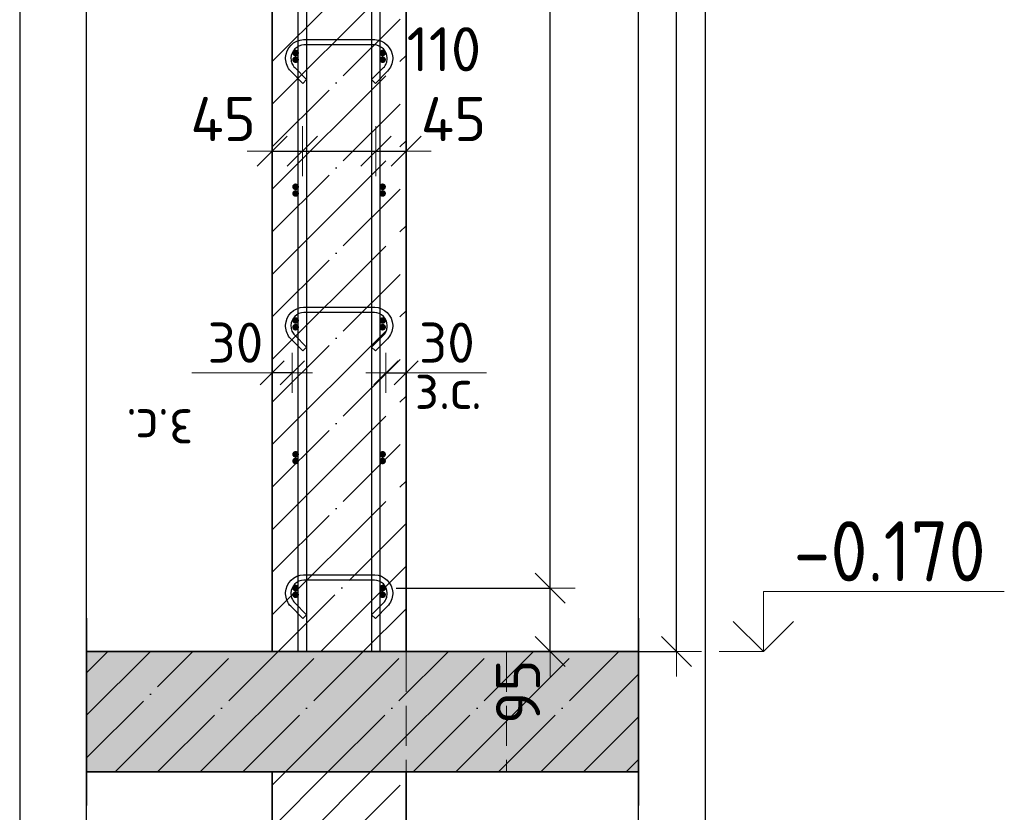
# Model space of a CAD drawing. Header units: millimetres. Extents: x -24871 to 40608, y -2869 to 48080.
# Tile 34 of 119: x -16130 to -14659, y 42869 to 44054. Entities that reach past the tile are written whole.
import ezdxf

# ---------------------------------------------------------------- set-up
doc = ezdxf.new("R2010")
doc.units = ezdxf.units.MM
doc.header["$PDMODE"] = 65
for name, pattern in [('______11', [150, 120, -15, 0, -15]), ('______2', [81, 60, -21]), ('______5', [330, 240, -30, 30, -30])]:
    doc.linetypes.add(name, pattern=pattern)
for name, color, linetype, lineweight in [('Standard', 7, 'Continuous', 25), ('Арм.стержн. Арматура края', 96, 'Continuous', 35), ('Арм.стержн. вертикальными 1', 22, 'Continuous', 35), ('Арм.стержн.горизонт. 1', 180, 'Continuous', 35), ('Высотная отметки_ общее', 7, 'Continuous', 13), ('Размерная линия_ общее', 7, 'Continuous', 13), ('Размерная линия_ общее_1', 7, 'Continuous', 13)]:
    doc.layers.add(name, color=color, linetype=linetype, lineweight=lineweight)
doc.layers.add('Арм.стержн.Стяжки', color=7, linetype='Continuous', lineweight=35, true_color=0x501e0f)
doc.styles.add('ISOCPEUR', font='ISOCPEUR')
doc.dimstyles.new('DIMSTYLE_10', dxfattribs={"dimtxt": 60, "dimasz": 60, "dimexe": 0, "dimexo": 0.001, "dimgap": 30, "dimtad": 2, "dimdec": 0, "dimrnd": 5, "dimzin": 12, "dimdsep": 46, "dimtxsty": 'ISOCPEUR', "dimblk1": 'ALL_ML_STRICH', "dimblk2": 'ALL_ML_STRICH', "dimsah": 1, "dimcen": 0, "dimse1": 1, "dimse2": 1, "dimclrd": 7, "dimclre": 256, "dimclrt": 7, "dimadec": 0, "dimazin": 0, "dimtfac": 1, "dimtdec": 0, "dimtix": 1, "dimtmove": 2, "dimatfit": 3, "dimfxl": 0, "dimtvp": 1.2, "dimtzin": 0, "dimlwd": 0, "dimlwe": -3, "dimarcsym": 0})
doc.dimstyles.new('DIMSTYLE_4', dxfattribs={"dimtxt": 66, "dimasz": 75, "dimexe": 0, "dimexo": 0, "dimgap": 33, "dimtad": 2, "dimdec": 0, "dimrnd": 5, "dimzin": 12, "dimdsep": 46, "dimtxsty": 'ISOCPEUR', "dimblk1": 'ALL_ML_STRICH', "dimblk2": 'ALL_ML_STRICH', "dimsah": 1, "dimcen": 0, "dimclrd": 7, "dimclre": 256, "dimclrt": 7, "dimadec": 0, "dimazin": 0, "dimtfac": 1, "dimtdec": 0, "dimtix": 1, "dimtmove": 2, "dimatfit": 3, "dimfxl": 0, "dimtvp": 1.2, "dimtzin": 0, "dimlwd": 0, "dimlwe": -3, "dimarcsym": 0})
doc.dimstyles.new('DIMSTYLE_5', dxfattribs={"dimtxt": 66, "dimasz": 75, "dimexe": 0, "dimexo": 0, "dimgap": 33, "dimtad": 2, "dimdec": 0, "dimrnd": 5, "dimzin": 12, "dimdsep": 46, "dimtxsty": 'ISOCPEUR', "dimblk1": 'ALL_ML_STRICH', "dimblk2": 'ALL_ML_STRICH', "dimsah": 1, "dimcen": 0, "dimclrd": 7, "dimclre": 256, "dimclrt": 7, "dimadec": 0, "dimazin": 0, "dimtfac": 1, "dimtdec": 0, "dimtix": 1, "dimtmove": 2, "dimatfit": 3, "dimfxl": 0, "dimtzin": 0, "dimlwd": 0, "dimlwe": -3, "dimarcsym": 0})
doc.dimstyles.new('DIMSTYLE_9', dxfattribs={"dimtxt": 66, "dimasz": 75, "dimexe": 0, "dimexo": 0.001, "dimgap": 33, "dimtad": 2, "dimdec": 0, "dimrnd": 5, "dimzin": 12, "dimdsep": 46, "dimtxsty": 'ISOCPEUR', "dimblk1": 'ALL_ML_STRICH', "dimblk2": 'ALL_ML_STRICH', "dimsah": 1, "dimcen": 0, "dimse1": 1, "dimse2": 1, "dimclrd": 7, "dimclre": 256, "dimclrt": 7, "dimadec": 0, "dimazin": 0, "dimtfac": 1, "dimtdec": 0, "dimtix": 1, "dimtmove": 2, "dimatfit": 3, "dimfxl": 0, "dimtvp": 1.2, "dimtzin": 0, "dimlwd": 0, "dimlwe": -3, "dimarcsym": 0})

# ---------------------------------------------------------------- blocks, each defined once
blk = doc.blocks.new('ALL_ML_STRICH')
at = {"color": 0, "linetype": 'ByBlock', "lineweight": -2}
for p, q in [((0, -0.5), (0, 0.5)), ((-0.3, -0.3), (0.3, 0.3)), ((-1, 0), (0.5, 0))]:
    blk.add_line(p, q, dxfattribs=at)
blk = doc.blocks.new('*D39')
at = {"layer": 'DEFPOINTS', "color": 7, "linetype": 'Continuous', "lineweight": 13, "transparency": 33554687}
for p in [(-15430.8, 46299.1), (-15552.8, 43109.1), (-15148.8, 43109.1)]:
    blk.add_point(p, dxfattribs=at)
at = {"layer": 'Размерная линия_ общее', "color": 253, "linetype": 'Continuous', "lineweight": -2, "true_color": 0xa0a0a0, "transparency": 33554687}
for p, q in [((-15410.8, 46299.1), (-15148.8, 46299.1)), ((-15532.8, 43109.1), (-15148.8, 43109.1))]:
    blk.add_line(p, q, dxfattribs=at)
at = {"layer": 'Размерная линия_ общее', "color": 7, "linetype": 'Continuous', "lineweight": -2, "transparency": 33554687}
blk.add_line((-15148.8, 43109.1), (-15148.8, 46299.1), dxfattribs=at)
at = {"layer": 'Размерная линия_ общее', "color": 7, "linetype": 'Continuous', "lineweight": 13, "transparency": 33554687, "xscale": 75, "yscale": 75, "zscale": 75}
for p, rotation in [((-15148.8, 46299.1), 90), ((-15148.8, 43109.1), 270)]:
    blk.add_blockref('ALL_ML_STRICH', p, dxfattribs=dict(at, rotation=rotation))
at = {"layer": 'Размерная линия_ общее', "color": 7, "linetype": 'Continuous', "lineweight": 13, "transparency": 33554687, "insert": (-15196.8, 44714), "char_height": 66, "width": 264, "attachment_point": 5, "rotation": 90, "style": 'ISOCPEUR'}
blk.add_mtext('\\A1;{3190}', dxfattribs=at)
blk = doc.blocks.new('COMPLEX_ELEVATIONDIM_2')
at = {"layer": 'Высотная отметки_ общее', "color": 7, "linetype": 'Continuous', "lineweight": 13, "transparency": 33554687}
for p, q in [((-15018.8, 43109.1), (-15018.8, 43199.1)), ((-15018.8, 43199.1), (-14658.8, 43199.1)), ((-15018.8, 43109.1), (-15063.8, 43154.1)), ((-15018.8, 43109.1), (-14973.8, 43154.1)), ((-15018.8, 43109.1), (-15018.8, 43109.1)), ((-15018.8, 43109.1), (-15018.8, 43109.1)), ((-15018.8, 43109.1), (-15018.8, 43109.1)), ((-15018.8, 43109.1), (-15018.8, 43109.1))]:
    blk.add_line(p, q, dxfattribs=at)
blk.add_lwpolyline([(-15018.8, 43109.1), (-15078.8, 43109.1), (-15078.8, 43109.1), (-15084.9, 43109.1)], dxfattribs=at)
at = {"layer": 'Высотная отметки_ общее', "color": 7, "linetype": 'Continuous', "lineweight": 13, "transparency": 33554687, "insert": (-14973.8, 43214.1), "char_height": 90, "width": 364.237, "attachment_point": 7, "style": 'ISOCPEUR'}
blk.add_mtext('\\W0.90;-0.170', dxfattribs=at)
blk = doc.blocks.new('*D42')
at = {"layer": 'DEFPOINTS', "color": 7, "linetype": 'Continuous', "lineweight": 13, "transparency": 33554687}
for p in [(-15587.8, 43204.1), (-15552.8, 43109.1), (-15337.4, 43109.1)]:
    blk.add_point(p, dxfattribs=at)
at = {"layer": 'Размерная линия_ общее', "color": 253, "linetype": 'Continuous', "lineweight": -2, "true_color": 0xa0a0a0, "transparency": 33554687}
for p, q in [((-15567.8, 43204.1), (-15337.4, 43204.1)), ((-15532.8, 43109.1), (-15337.4, 43109.1))]:
    blk.add_line(p, q, dxfattribs=at)
at = {"layer": 'Размерная линия_ общее', "color": 7, "linetype": 'Continuous', "lineweight": -2, "transparency": 33554687}
blk.add_line((-15337.4, 43109.1), (-15337.4, 43204.1), dxfattribs=at)
at = {"layer": 'Размерная линия_ общее', "color": 7, "linetype": 'Continuous', "lineweight": 13, "transparency": 33554687, "xscale": 75, "yscale": 75, "zscale": 75}
for p, rotation in [((-15337.4, 43204.1), 90), ((-15337.4, 43109.1), 270)]:
    blk.add_blockref('ALL_ML_STRICH', p, dxfattribs=dict(at, rotation=rotation))
at = {"layer": 'Размерная линия_ общее', "color": 7, "linetype": 'Continuous', "lineweight": 13, "transparency": 33554687, "insert": (-15385.4, 43049), "char_height": 66, "width": 132, "attachment_point": 5, "rotation": 90, "style": 'ISOCPEUR'}
blk.add_mtext('\\A1;{95}', dxfattribs=at)
blk = doc.blocks.new('*D43')
at = {"layer": 'DEFPOINTS', "color": 7, "linetype": 'Continuous', "lineweight": 13, "transparency": 33554687}
for p in [(-15587.8, 46204.1), (-15587.8, 43204.1), (-15337.4, 43204.1)]:
    blk.add_point(p, dxfattribs=at)
at = {"layer": 'Размерная линия_ общее', "color": 253, "linetype": 'Continuous', "lineweight": -2, "true_color": 0xa0a0a0, "transparency": 33554687}
for p, q in [((-15567.8, 46204.1), (-15337.4, 46204.1)), ((-15567.8, 43204.1), (-15337.4, 43204.1))]:
    blk.add_line(p, q, dxfattribs=at)
at = {"layer": 'Размерная линия_ общее', "color": 7, "linetype": 'Continuous', "lineweight": -2, "transparency": 33554687}
blk.add_line((-15337.4, 43204.1), (-15337.4, 46204.1), dxfattribs=at)
at = {"layer": 'Размерная линия_ общее', "color": 7, "linetype": 'Continuous', "lineweight": 13, "transparency": 33554687, "xscale": 75, "yscale": 75, "zscale": 75}
for p, rotation in [((-15337.4, 46204.1), 90), ((-15337.4, 43204.1), 270)]:
    blk.add_blockref('ALL_ML_STRICH', p, dxfattribs=dict(at, rotation=rotation))
at = {"layer": 'Размерная линия_ общее', "color": 7, "linetype": 'Continuous', "lineweight": 13, "transparency": 33554687, "insert": (-15418.4, 44482.1), "char_height": 66, "width": 3.3, "attachment_point": 1, "rotation": 90, "line_spacing_factor": 0.60241, "style": 'ISOCPEUR'}
blk.add_mtext('\\W0.91;15х200=3000', dxfattribs=at)
blk = doc.blocks.new('*D68')
at = {"layer": 'DEFPOINTS', "color": 7, "linetype": 'Continuous', "lineweight": 13, "transparency": 33554687}
for p in [(-15582.8, 43526), (-15582.8, 43517.3), (-15552.8, 43517.3)]:
    blk.add_point(p, dxfattribs=at)
at = {"layer": 'Размерная линия_ общее_1', "color": 7, "linetype": 'Continuous', "lineweight": -2, "transparency": 33554687}
blk.add_line((-15582.8, 43526), (-15552.8, 43526), dxfattribs=at)
at = {"layer": 'Размерная линия_ общее_1', "color": 7, "linetype": 'Continuous', "lineweight": 13, "transparency": 33554687, "xscale": 60, "yscale": 60, "zscale": 60, "rotation": 180}
blk.add_blockref('ALL_ML_STRICH', (-15582.8, 43526), dxfattribs=at)
at = {"layer": 'Размерная линия_ общее_1', "color": 7, "linetype": 'Continuous', "lineweight": 13, "transparency": 33554687, "xscale": 60, "yscale": 60, "zscale": 60}
blk.add_blockref('ALL_ML_STRICH', (-15552.8, 43526), dxfattribs=at)
at = {"layer": 'Размерная линия_ общее_1', "color": 7, "linetype": 'Continuous', "lineweight": 13, "transparency": 33554687, "insert": (-15491.8, 43571), "char_height": 60, "width": 120, "attachment_point": 5, "style": 'ISOCPEUR'}
blk.add_mtext('\\A1;{30}', dxfattribs=at)
at = {"layer": 'Размерная линия_ общее_1', "color": 7, "linetype": 'Continuous', "lineweight": 13, "transparency": 33554687, "insert": (-15539.8, 43531.8), "char_height": 60, "width": 3, "attachment_point": 1, "line_spacing_factor": 0.60241, "style": 'ISOCPEUR'}
blk.add_mtext('з.с.', dxfattribs=at)
blk = doc.blocks.new('*D69')
at = {"layer": 'DEFPOINTS', "color": 7, "linetype": 'Continuous', "lineweight": 13, "transparency": 33554687}
for p in [(-15752.8, 43857.3), (-15752.8, 43847.9), (-15707.8, 43859.6)]:
    blk.add_point(p, dxfattribs=at)
at = {"layer": 'Размерная линия_ общее', "color": 7, "linetype": 'Continuous', "lineweight": -2, "transparency": 33554687}
blk.add_line((-15752.8, 43857.3), (-15707.8, 43857.3), dxfattribs=at)
at = {"layer": 'Размерная линия_ общее', "color": 7, "linetype": 'Continuous', "lineweight": 13, "transparency": 33554687, "xscale": 75, "yscale": 75, "zscale": 75, "rotation": 180}
blk.add_blockref('ALL_ML_STRICH', (-15752.8, 43857.3), dxfattribs=at)
at = {"layer": 'Размерная линия_ общее', "color": 7, "linetype": 'Continuous', "lineweight": 13, "transparency": 33554687, "xscale": 75, "yscale": 75, "zscale": 75}
blk.add_blockref('ALL_ML_STRICH', (-15707.8, 43857.3), dxfattribs=at)
at = {"layer": 'Размерная линия_ общее', "color": 7, "linetype": 'Continuous', "lineweight": 13, "transparency": 33554687, "insert": (-15826.1, 43905.4), "char_height": 66, "width": 132, "attachment_point": 5, "style": 'ISOCPEUR'}
blk.add_mtext('\\A1;{45}', dxfattribs=at)
blk = doc.blocks.new('*D70')
at = {"layer": 'DEFPOINTS', "color": 7, "linetype": 'Continuous', "lineweight": 13, "transparency": 33554687}
for p in [(-15597.8, 43863.6), (-15707.8, 43859.6), (-15707.8, 43857.3)]:
    blk.add_point(p, dxfattribs=at)
at = {"layer": 'Размерная линия_ общее', "color": 7, "linetype": 'Continuous', "lineweight": -2, "transparency": 33554687}
blk.add_line((-15707.8, 43857.3), (-15597.8, 43857.3), dxfattribs=at)
at = {"layer": 'Размерная линия_ общее', "color": 7, "linetype": 'Continuous', "lineweight": 13, "transparency": 33554687, "xscale": 75, "yscale": 75, "zscale": 75, "rotation": 180}
blk.add_blockref('ALL_ML_STRICH', (-15707.8, 43857.3), dxfattribs=at)
at = {"layer": 'Размерная линия_ общее', "color": 7, "linetype": 'Continuous', "lineweight": 13, "transparency": 33554687, "xscale": 75, "yscale": 75, "zscale": 75}
blk.add_blockref('ALL_ML_STRICH', (-15597.8, 43857.3), dxfattribs=at)
at = {"layer": 'Размерная линия_ общее', "color": 7, "linetype": 'Continuous', "lineweight": 13, "transparency": 33554687, "insert": (-15496.2, 44009.7), "char_height": 66, "width": 198, "attachment_point": 5, "style": 'ISOCPEUR'}
blk.add_mtext('\\A1;{110}', dxfattribs=at)
blk = doc.blocks.new('*D71')
at = {"layer": 'DEFPOINTS', "color": 7, "linetype": 'Continuous', "lineweight": 13, "transparency": 33554687}
for p in [(-15597.8, 43863.6), (-15597.8, 43857.3), (-15552.8, 43856.4)]:
    blk.add_point(p, dxfattribs=at)
at = {"layer": 'Размерная линия_ общее', "color": 7, "linetype": 'Continuous', "lineweight": -2, "transparency": 33554687}
blk.add_line((-15597.8, 43857.3), (-15552.8, 43857.3), dxfattribs=at)
at = {"layer": 'Размерная линия_ общее', "color": 7, "linetype": 'Continuous', "lineweight": 13, "transparency": 33554687, "xscale": 75, "yscale": 75, "zscale": 75, "rotation": 180}
blk.add_blockref('ALL_ML_STRICH', (-15597.8, 43857.3), dxfattribs=at)
at = {"layer": 'Размерная линия_ общее', "color": 7, "linetype": 'Continuous', "lineweight": 13, "transparency": 33554687, "xscale": 75, "yscale": 75, "zscale": 75}
blk.add_blockref('ALL_ML_STRICH', (-15552.8, 43857.3), dxfattribs=at)
at = {"layer": 'Размерная линия_ общее', "color": 7, "linetype": 'Continuous', "lineweight": 13, "transparency": 33554687, "insert": (-15481.8, 43905.3), "char_height": 66, "width": 132, "attachment_point": 5, "style": 'ISOCPEUR'}
blk.add_mtext('\\A1;{45}', dxfattribs=at)
blk = doc.blocks.new('*D73')
at = {"layer": 'DEFPOINTS', "color": 7, "linetype": 'Continuous', "lineweight": 13, "transparency": 33554687}
for p in [(-15722.8, 43526), (-15752.8, 43517.3), (-15722.8, 43517.3)]:
    blk.add_point(p, dxfattribs=at)
at = {"layer": 'Размерная линия_ общее_1', "color": 7, "linetype": 'Continuous', "lineweight": -2, "transparency": 33554687}
blk.add_line((-15722.8, 43526), (-15752.8, 43526), dxfattribs=at)
at = {"layer": 'Размерная линия_ общее_1', "color": 7, "linetype": 'Continuous', "lineweight": 13, "transparency": 33554687, "xscale": 60, "yscale": 60, "zscale": 60}
for p, rotation in [((-15722.8, 43526), 360), ((-15752.8, 43526), 180)]:
    blk.add_blockref('ALL_ML_STRICH', p, dxfattribs=dict(at, rotation=rotation))
at = {"layer": 'Размерная линия_ общее_1', "color": 7, "linetype": 'Continuous', "lineweight": 13, "transparency": 33554687, "insert": (-15807.8, 43571), "char_height": 60, "width": 120, "attachment_point": 5, "style": 'ISOCPEUR'}
blk.add_mtext('\\A1;{30}', dxfattribs=at)
at = {"layer": 'Размерная линия_ общее_1', "color": 7, "linetype": 'Continuous', "lineweight": 13, "transparency": 33554687, "insert": (-15870.9, 43411.8), "char_height": 60, "width": 3, "attachment_point": 1, "rotation": 180, "line_spacing_factor": 0.60241, "style": 'ISOCPEUR'}
blk.add_mtext('з.с.', dxfattribs=at)

msp = doc.modelspace()

# ---------------------------------------------------------------- hatches: boundary and pattern name
at = {"layer": 'Standard', "linetype": 'Continuous', "lineweight": -3, "transparency": 33554687}
msp.add_hatch(color=9, dxfattribs=at).paths.add_polyline_path([(-15205.2, 42929.1), (-15205.2, 43109.1), (-16030.2, 43109.1), (-16030.2, 42929.1)])
at = {"layer": 'Арм.стержн. Арматура края', "linetype": 'Continuous', "lineweight": 50, "transparency": 33554687}
for points in [[(-15712.8, 43994.1), (-15713.2, 43996), (-15714.3, 43997.6), (-15715.9, 43998.7), (-15717.8, 43999.1), (-15719.7, 43998.7), (-15721.4, 43997.6), (-15722.5, 43996), (-15722.8, 43994.1), (-15722.5, 43992.2), (-15721.4, 43990.5), (-15719.7, 43989.5), (-15717.8, 43989.1), (-15715.9, 43989.5), (-15714.3, 43990.5), (-15713.2, 43992.2)], [(-15582.8, 43994.1), (-15583.2, 43996), (-15584.3, 43997.6), (-15585.9, 43998.7), (-15587.8, 43999.1), (-15589.7, 43998.7), (-15591.4, 43997.6), (-15592.5, 43996), (-15592.8, 43994.1), (-15592.5, 43992.2), (-15591.4, 43990.5), (-15589.7, 43989.5), (-15587.8, 43989.1), (-15585.9, 43989.5), (-15584.3, 43990.5), (-15583.2, 43992.2)], [(-15712.8, 43794.1), (-15713.2, 43796), (-15714.3, 43797.6), (-15715.9, 43798.7), (-15717.8, 43799.1), (-15719.7, 43798.7), (-15721.4, 43797.6), (-15722.5, 43796), (-15722.8, 43794.1), (-15722.5, 43792.2), (-15721.4, 43790.5), (-15719.7, 43789.5), (-15717.8, 43789.1), (-15715.9, 43789.5), (-15714.3, 43790.5), (-15713.2, 43792.2)], [(-15582.8, 43794.1), (-15583.2, 43796), (-15584.3, 43797.6), (-15585.9, 43798.7), (-15587.8, 43799.1), (-15589.7, 43798.7), (-15591.4, 43797.6), (-15592.5, 43796), (-15592.8, 43794.1), (-15592.5, 43792.2), (-15591.4, 43790.5), (-15589.7, 43789.5), (-15587.8, 43789.1), (-15585.9, 43789.5), (-15584.3, 43790.5), (-15583.2, 43792.2)], [(-15712.8, 43594.1), (-15713.2, 43596), (-15714.3, 43597.6), (-15715.9, 43598.7), (-15717.8, 43599.1), (-15719.7, 43598.7), (-15721.4, 43597.6), (-15722.5, 43596), (-15722.8, 43594.1), (-15722.5, 43592.2), (-15721.4, 43590.5), (-15719.7, 43589.5), (-15717.8, 43589.1), (-15715.9, 43589.5), (-15714.3, 43590.5), (-15713.2, 43592.2)], [(-15582.8, 43594.1), (-15583.2, 43596), (-15584.3, 43597.6), (-15585.9, 43598.7), (-15587.8, 43599.1), (-15589.7, 43598.7), (-15591.4, 43597.6), (-15592.5, 43596), (-15592.8, 43594.1), (-15592.5, 43592.2), (-15591.4, 43590.5), (-15589.7, 43589.5), (-15587.8, 43589.1), (-15585.9, 43589.5), (-15584.3, 43590.5), (-15583.2, 43592.2)], [(-15712.8, 43394.1), (-15713.2, 43396), (-15714.3, 43397.6), (-15715.9, 43398.7), (-15717.8, 43399.1), (-15719.7, 43398.7), (-15721.4, 43397.6), (-15722.5, 43396), (-15722.8, 43394.1), (-15722.5, 43392.2), (-15721.4, 43390.5), (-15719.7, 43389.5), (-15717.8, 43389.1), (-15715.9, 43389.5), (-15714.3, 43390.5), (-15713.2, 43392.2)], [(-15582.8, 43394.1), (-15583.2, 43396), (-15584.3, 43397.6), (-15585.9, 43398.7), (-15587.8, 43399.1), (-15589.7, 43398.7), (-15591.4, 43397.6), (-15592.5, 43396), (-15592.8, 43394.1), (-15592.5, 43392.2), (-15591.4, 43390.5), (-15589.7, 43389.5), (-15587.8, 43389.1), (-15585.9, 43389.5), (-15584.3, 43390.5), (-15583.2, 43392.2)], [(-15712.8, 43194.1), (-15713.2, 43196), (-15714.3, 43197.6), (-15715.9, 43198.7), (-15717.8, 43199.1), (-15719.7, 43198.7), (-15721.4, 43197.6), (-15722.5, 43196), (-15722.8, 43194.1), (-15722.5, 43192.2), (-15721.4, 43190.5), (-15719.7, 43189.5), (-15717.8, 43189.1), (-15715.9, 43189.5), (-15714.3, 43190.5), (-15713.2, 43192.2)], [(-15582.8, 43194.1), (-15583.2, 43196), (-15584.3, 43197.6), (-15585.9, 43198.7), (-15587.8, 43199.1), (-15589.7, 43198.7), (-15591.4, 43197.6), (-15592.5, 43196), (-15592.8, 43194.1), (-15592.5, 43192.2), (-15591.4, 43190.5), (-15589.7, 43189.5), (-15587.8, 43189.1), (-15585.9, 43189.5), (-15584.3, 43190.5), (-15583.2, 43192.2)]]:
    msp.add_hatch(color=4, dxfattribs=at).paths.add_polyline_path(points)
at = {"layer": 'Арм.стержн.горизонт. 1', "linetype": 'Continuous', "lineweight": 50, "transparency": 33554687}
for points in [[(-15712.8, 44004.1), (-15713.2, 44006), (-15714.3, 44007.6), (-15715.9, 44008.7), (-15717.8, 44009.1), (-15719.7, 44008.7), (-15721.4, 44007.6), (-15722.5, 44006), (-15722.8, 44004.1), (-15722.5, 44002.2), (-15721.4, 44000.5), (-15719.7, 43999.5), (-15717.8, 43999.1), (-15715.9, 43999.5), (-15714.3, 44000.5), (-15713.2, 44002.2)], [(-15582.8, 44004.1), (-15583.2, 44006), (-15584.3, 44007.6), (-15585.9, 44008.7), (-15587.8, 44009.1), (-15589.7, 44008.7), (-15591.4, 44007.6), (-15592.5, 44006), (-15592.8, 44004.1), (-15592.5, 44002.2), (-15591.4, 44000.5), (-15589.7, 43999.5), (-15587.8, 43999.1), (-15585.9, 43999.5), (-15584.3, 44000.5), (-15583.2, 44002.2)], [(-15712.8, 43804.1), (-15713.2, 43806), (-15714.3, 43807.6), (-15715.9, 43808.7), (-15717.8, 43809.1), (-15719.7, 43808.7), (-15721.4, 43807.6), (-15722.5, 43806), (-15722.8, 43804.1), (-15722.5, 43802.2), (-15721.4, 43800.5), (-15719.7, 43799.5), (-15717.8, 43799.1), (-15715.9, 43799.5), (-15714.3, 43800.5), (-15713.2, 43802.2)], [(-15582.8, 43804.1), (-15583.2, 43806), (-15584.3, 43807.6), (-15585.9, 43808.7), (-15587.8, 43809.1), (-15589.7, 43808.7), (-15591.4, 43807.6), (-15592.5, 43806), (-15592.8, 43804.1), (-15592.5, 43802.2), (-15591.4, 43800.5), (-15589.7, 43799.5), (-15587.8, 43799.1), (-15585.9, 43799.5), (-15584.3, 43800.5), (-15583.2, 43802.2)], [(-15712.8, 43604.1), (-15713.2, 43606), (-15714.3, 43607.6), (-15715.9, 43608.7), (-15717.8, 43609.1), (-15719.7, 43608.7), (-15721.4, 43607.6), (-15722.5, 43606), (-15722.8, 43604.1), (-15722.5, 43602.2), (-15721.4, 43600.5), (-15719.7, 43599.5), (-15717.8, 43599.1), (-15715.9, 43599.5), (-15714.3, 43600.5), (-15713.2, 43602.2)], [(-15582.8, 43604.1), (-15583.2, 43606), (-15584.3, 43607.6), (-15585.9, 43608.7), (-15587.8, 43609.1), (-15589.7, 43608.7), (-15591.4, 43607.6), (-15592.5, 43606), (-15592.8, 43604.1), (-15592.5, 43602.2), (-15591.4, 43600.5), (-15589.7, 43599.5), (-15587.8, 43599.1), (-15585.9, 43599.5), (-15584.3, 43600.5), (-15583.2, 43602.2)], [(-15712.8, 43404.1), (-15713.2, 43406), (-15714.3, 43407.6), (-15715.9, 43408.7), (-15717.8, 43409.1), (-15719.7, 43408.7), (-15721.4, 43407.6), (-15722.5, 43406), (-15722.8, 43404.1), (-15722.5, 43402.2), (-15721.4, 43400.5), (-15719.7, 43399.5), (-15717.8, 43399.1), (-15715.9, 43399.5), (-15714.3, 43400.5), (-15713.2, 43402.2)], [(-15582.8, 43404.1), (-15583.2, 43406), (-15584.3, 43407.6), (-15585.9, 43408.7), (-15587.8, 43409.1), (-15589.7, 43408.7), (-15591.4, 43407.6), (-15592.5, 43406), (-15592.8, 43404.1), (-15592.5, 43402.2), (-15591.4, 43400.5), (-15589.7, 43399.5), (-15587.8, 43399.1), (-15585.9, 43399.5), (-15584.3, 43400.5), (-15583.2, 43402.2)], [(-15712.8, 43204.1), (-15713.2, 43206), (-15714.3, 43207.6), (-15715.9, 43208.7), (-15717.8, 43209.1), (-15719.7, 43208.7), (-15721.4, 43207.6), (-15722.5, 43206), (-15722.8, 43204.1), (-15722.5, 43202.2), (-15721.4, 43200.5), (-15719.7, 43199.5), (-15717.8, 43199.1), (-15715.9, 43199.5), (-15714.3, 43200.5), (-15713.2, 43202.2)], [(-15582.8, 43204.1), (-15583.2, 43206), (-15584.3, 43207.6), (-15585.9, 43208.7), (-15587.8, 43209.1), (-15589.7, 43208.7), (-15591.4, 43207.6), (-15592.5, 43206), (-15592.8, 43204.1), (-15592.5, 43202.2), (-15591.4, 43200.5), (-15589.7, 43199.5), (-15587.8, 43199.1), (-15585.9, 43199.5), (-15584.3, 43200.5), (-15583.2, 43202.2)]]:
    msp.add_hatch(color=4, dxfattribs=at).paths.add_polyline_path(points)

# ---------------------------------------------------------------- linework, layer by layer
at = {"color": 52, "linetype": 'Continuous', "lineweight": -3, "transparency": 33554687}
for p, q in [((-16030.2, 42675), (-16030.2, 47509.1)), ((-16030.2, 42675), (-16030.2, 47509.1)), ((-15205.2, 42675), (-15205.2, 47509.1)), ((-15205.2, 42675), (-15205.2, 47509.1))]:
    msp.add_line(p, q, dxfattribs=at)
at = {"layer": 'Standard', "color": 7, "linetype": 'Continuous', "lineweight": 35, "transparency": 33554687}
for p, q in [((-15752.8, 46299.1), (-15752.8, 43109.1)), ((-15552.8, 43109.1), (-15552.8, 46299.1)), ((-15752.8, 43109.1), (-16030.2, 43109.1)), ((-15752.8, 43109.1), (-15552.8, 43109.1)), ((-15205.2, 43109.1), (-15552.8, 43109.1)), ((-16030.2, 42929.1), (-15752.8, 42929.1)), ((-15552.8, 42929.1), (-15752.8, 42929.1)), ((-15752.8, 42929.1), (-15752.8, 42675)), ((-15552.8, 42675), (-15552.8, 42929.1)), ((-15552.8, 42929.1), (-15205.2, 42929.1))]:
    msp.add_line(p, q, dxfattribs=at)
at = {"layer": 'Standard', "color": 253, "linetype": '______11', "lineweight": -3, "true_color": 0xababab, "transparency": 33554687}
for p, q in [((-15752.8, 43991.2), (-15552.8, 44191.2)), ((-15752.8, 43863.9), (-15552.8, 44063.9)), ((-15752.8, 43736.7), (-15552.8, 43936.7)), ((-15752.8, 43609.4), (-15552.8, 43809.4)), ((-15752.8, 43482.1), (-15552.8, 43682.1)), ((-15752.8, 43354.8), (-15552.8, 43554.8)), ((-15752.8, 43227.6), (-15552.8, 43427.6)), ((-15744, 43109.1), (-15552.8, 43300.3)), ((-15616.8, 43109.1), (-15552.8, 43173)), ((-16030.2, 43077.5), (-15998.6, 43109.1)), ((-16030.2, 42950.2), (-15871.3, 43109.1)), ((-15924, 42929.1), (-15744, 43109.1)), ((-15796.8, 42929.1), (-15616.8, 43109.1)), ((-15669.5, 42929.1), (-15489.5, 43109.1)), ((-15542.2, 42929.1), (-15362.2, 43109.1)), ((-15414.9, 42929.1), (-15234.9, 43109.1)), ((-15287.6, 42929.1), (-15205.2, 43011.6)), ((-15752.8, 42845.7), (-15669.5, 42929.1)), ((-15752.8, 42718.4), (-15552.8, 42918.4))]:
    msp.add_line(p, q, dxfattribs=at)
at = {"layer": 'Standard', "color": 253, "linetype": '______5', "lineweight": -3, "true_color": 0xababab, "transparency": 33554687}
for p, q in [((-15752.8, 43927.6), (-15552.8, 44127.6)), ((-15752.8, 43800.3), (-15552.8, 44000.3)), ((-15752.8, 43673), (-15552.8, 43873)), ((-15752.8, 43545.8), (-15552.8, 43745.8)), ((-15752.8, 43418.5), (-15552.8, 43618.5)), ((-15752.8, 43291.2), (-15552.8, 43491.2)), ((-15752.8, 43163.9), (-15552.8, 43363.9)), ((-15680.4, 43109.1), (-15552.8, 43236.6)), ((-16030.2, 43013.8), (-15934.9, 43109.1)), ((-15987.7, 42929.1), (-15807.7, 43109.1)), ((-15860.4, 42929.1), (-15680.4, 43109.1)), ((-15733.1, 42929.1), (-15553.1, 43109.1)), ((-15605.8, 42929.1), (-15425.8, 43109.1)), ((-15553.1, 43109.1), (-15552.8, 43109.4)), ((-15478.6, 42929.1), (-15298.6, 43109.1)), ((-15351.3, 42929.1), (-15205.2, 43075.2)), ((-15224, 42929.1), (-15205.2, 42947.9)), ((-15752.8, 42782.1), (-15605.8, 42929.1)), ((-15752.8, 42909.4), (-15733.1, 42929.1))]:
    msp.add_line(p, q, dxfattribs=at)
at = {"layer": 'Standard', "color": 7, "linetype": 'Continuous', "lineweight": 13, "transparency": 33554687}
for p, q in [((-15752.8, 43526), (-15872.8, 43526)), ((-15552.8, 43526), (-15432.8, 43526)), ((-15552.8, 43109.1), (-15752.8, 43109.1)), ((-15752.8, 42929.1), (-15552.8, 42929.1))]:
    msp.add_line(p, q, dxfattribs=at)
at = {"layer": 'Standard', "color": 7, "linetype": 'Continuous', "lineweight": 25, "transparency": 33554687}
for p, q in [((-16030.2, 43159.1), (-16030.2, 42879.1)), ((-15205.2, 43159.1), (-15205.2, 42879.1))]:
    msp.add_line(p, q, dxfattribs=at)
at = {"layer": 'Standard', "color": 253, "linetype": '______2', "lineweight": 18, "true_color": 0xababab, "transparency": 33554687}
for p, q in [((-15552.8, 43109.1), (-15552.8, 42929.1)), ((-15402.8, 43109.1), (-15402.8, 42929.1))]:
    msp.add_line(p, q, dxfattribs=at)
at = {"layer": 'Standard', "color": 7, "linetype": 'Continuous', "lineweight": 25, "transparency": 33554687}
msp.add_lwpolyline([(-16130.2, 42575), (-15105.2, 42575), (-15105.2, 47609.1), (-16130.2, 47609.1), (-16130.2, 42575)], dxfattribs=at)
at = {"layer": 'Арм.стержн. вертикальными 1', "color": 34, "linetype": 'Continuous', "lineweight": 25, "transparency": 33554687}
for points in [[(-15713.8, 43109.1), (-15713.8, 47479.1), (-15701.8, 47479.1), (-15701.8, 43109.1), (-15713.8, 43109.1)], [(-15713.8, 43109.1), (-15713.8, 47479.1), (-15701.8, 47479.1), (-15701.8, 43109.1), (-15713.8, 43109.1)], [(-15603.8, 43109.1), (-15603.8, 47479.1), (-15591.8, 47479.1), (-15591.8, 43109.1), (-15603.8, 43109.1)], [(-15603.8, 43109.1), (-15603.8, 47479.1), (-15591.8, 47479.1), (-15591.8, 43109.1), (-15603.8, 43109.1)]]:
    msp.add_lwpolyline(points, dxfattribs=at)
at = {"layer": 'Арм.стержн.горизонт. 1', "color": 52, "linetype": 'Continuous', "lineweight": 25, "transparency": 33554687}
for p, q in [((-15752.8, 43109.1), (-15752.8, 43109.1)), ((-15552.8, 43109.1), (-15552.8, 43109.1))]:
    msp.add_line(p, q, dxfattribs=at)
at = {"layer": 'Арм.стержн.Стяжки', "color": 40, "linetype": 'Continuous', "lineweight": 25, "transparency": 33554687}
for points in [[(-15604.3, 43964.3), (-15586.4, 43982.2), (-15585.2, 43983.6), (-15584.1, 43985.2), (-15583.1, 43986.8), (-15582.4, 43988.4), (-15581.7, 43990.2), (-15581.3, 43992), (-15581, 43993.8), (-15580.8, 43995.7), (-15580.8, 43996.8), (-15581.3, 44000.5), (-15582.5, 44004.1), (-15584.4, 44007.5), (-15586.7, 44010.2), (-15589.4, 44012.5), (-15592.8, 44014.4), (-15596.5, 44015.6), (-15600.1, 44016.1), (-15705.6, 44016.1), (-15709.2, 44015.6), (-15712.9, 44014.4), (-15716.2, 44012.5), (-15719, 44010.2), (-15721.2, 44007.5), (-15723.1, 44004.1), (-15724.3, 44000.5), (-15724.8, 43996.8), (-15724.8, 43995.7), (-15724.7, 43993.8), (-15724.4, 43992), (-15723.9, 43990.2), (-15723.3, 43988.4), (-15722.5, 43986.8), (-15721.6, 43985.2), (-15720.5, 43983.6), (-15719.2, 43982.2), (-15701.4, 43964.3), (-15707, 43958.7), (-15725.1, 43976.8), (-15726.8, 43978.7), (-15728.3, 43980.8), (-15729.6, 43983), (-15730.7, 43985.4), (-15731.6, 43987.8), (-15732.2, 43990.3), (-15732.7, 43992.9), (-15732.8, 43995.4), (-15732.8, 43997.4), (-15732.2, 44002.3), (-15730.5, 44007.4), (-15727.9, 44012), (-15724.6, 44015.9), (-15720.8, 44019.1), (-15716.1, 44021.7), (-15711, 44023.4), (-15706.2, 44024.1), (-15599.5, 44024.1), (-15594.6, 44023.4), (-15589.6, 44021.7), (-15584.9, 44019.1), (-15581, 44015.9), (-15577.8, 44012), (-15575.2, 44007.4), (-15573.5, 44002.3), (-15572.8, 43997.4), (-15572.8, 43995.4), (-15573, 43992.9), (-15573.4, 43990.3), (-15574.1, 43987.8), (-15575, 43985.4), (-15576.1, 43983), (-15577.4, 43980.8), (-15578.9, 43978.7), (-15580.6, 43976.8), (-15598.6, 43958.7), (-15604.3, 43964.3)], [(-15604.3, 43564.3), (-15586.4, 43582.2), (-15585.2, 43583.6), (-15584.1, 43585.2), (-15583.1, 43586.8), (-15582.4, 43588.4), (-15581.7, 43590.2), (-15581.3, 43592), (-15581, 43593.8), (-15580.8, 43595.7), (-15580.8, 43596.8), (-15581.3, 43600.5), (-15582.5, 43604.1), (-15584.4, 43607.5), (-15586.7, 43610.2), (-15589.4, 43612.5), (-15592.8, 43614.4), (-15596.5, 43615.6), (-15600.1, 43616.1), (-15705.6, 43616.1), (-15709.2, 43615.6), (-15712.9, 43614.4), (-15716.2, 43612.5), (-15719, 43610.2), (-15721.2, 43607.5), (-15723.1, 43604.1), (-15724.3, 43600.5), (-15724.8, 43596.8), (-15724.8, 43595.7), (-15724.7, 43593.8), (-15724.4, 43592), (-15723.9, 43590.2), (-15723.3, 43588.4), (-15722.5, 43586.8), (-15721.6, 43585.2), (-15720.5, 43583.6), (-15719.2, 43582.2), (-15701.4, 43564.3), (-15707, 43558.7), (-15725.1, 43576.8), (-15726.8, 43578.7), (-15728.3, 43580.8), (-15729.6, 43583), (-15730.7, 43585.4), (-15731.6, 43587.8), (-15732.2, 43590.3), (-15732.7, 43592.9), (-15732.8, 43595.4), (-15732.8, 43597.4), (-15732.2, 43602.3), (-15730.5, 43607.4), (-15727.9, 43612), (-15724.6, 43615.9), (-15720.8, 43619.1), (-15716.1, 43621.7), (-15711, 43623.4), (-15706.2, 43624.1), (-15599.5, 43624.1), (-15594.6, 43623.4), (-15589.6, 43621.7), (-15584.9, 43619.1), (-15581, 43615.9), (-15577.8, 43612), (-15575.2, 43607.4), (-15573.5, 43602.3), (-15572.8, 43597.4), (-15572.8, 43595.4), (-15573, 43592.9), (-15573.4, 43590.3), (-15574.1, 43587.8), (-15575, 43585.4), (-15576.1, 43583), (-15577.4, 43580.8), (-15578.9, 43578.7), (-15580.6, 43576.8), (-15598.6, 43558.7), (-15604.3, 43564.3)], [(-15604.3, 43164.3), (-15586.4, 43182.2), (-15585.2, 43183.6), (-15584.1, 43185.2), (-15583.1, 43186.8), (-15582.4, 43188.4), (-15581.7, 43190.2), (-15581.3, 43192), (-15581, 43193.8), (-15580.8, 43195.7), (-15580.8, 43196.8), (-15581.3, 43200.5), (-15582.5, 43204.1), (-15584.4, 43207.5), (-15586.7, 43210.2), (-15589.4, 43212.5), (-15592.8, 43214.4), (-15596.5, 43215.6), (-15600.1, 43216.1), (-15705.6, 43216.1), (-15709.2, 43215.6), (-15712.9, 43214.4), (-15716.2, 43212.5), (-15719, 43210.2), (-15721.2, 43207.5), (-15723.1, 43204.1), (-15724.3, 43200.5), (-15724.8, 43196.8), (-15724.8, 43195.7), (-15724.7, 43193.8), (-15724.4, 43192), (-15723.9, 43190.2), (-15723.3, 43188.4), (-15722.5, 43186.8), (-15721.6, 43185.2), (-15720.5, 43183.6), (-15719.2, 43182.2), (-15701.4, 43164.3), (-15707, 43158.7), (-15725.1, 43176.8), (-15726.8, 43178.7), (-15728.3, 43180.8), (-15729.6, 43183), (-15730.7, 43185.4), (-15731.6, 43187.8), (-15732.2, 43190.3), (-15732.7, 43192.9), (-15732.8, 43195.4), (-15732.8, 43197.4), (-15732.2, 43202.3), (-15730.5, 43207.4), (-15727.9, 43212), (-15724.6, 43215.9), (-15720.8, 43219.1), (-15716.1, 43221.7), (-15711, 43223.4), (-15706.2, 43224.1), (-15599.5, 43224.1), (-15594.6, 43223.4), (-15589.6, 43221.7), (-15584.9, 43219.1), (-15581, 43215.9), (-15577.8, 43212), (-15575.2, 43207.4), (-15573.5, 43202.3), (-15572.8, 43197.4), (-15572.8, 43195.4), (-15573, 43192.9), (-15573.4, 43190.3), (-15574.1, 43187.8), (-15575, 43185.4), (-15576.1, 43183), (-15577.4, 43180.8), (-15578.9, 43178.7), (-15580.6, 43176.8), (-15598.6, 43158.7), (-15604.3, 43164.3)]]:
    msp.add_lwpolyline(points, dxfattribs=at)

# ---------------------------------------------------------------- block references
at = {"layer": 'Высотная отметки_ общее', "color": 7, "linetype": 'Continuous', "lineweight": 13, "transparency": 33554687}
msp.add_blockref('COMPLEX_ELEVATIONDIM_2', (0, 0), dxfattribs=at)

# ---------------------------------------------------------------- dimensions: what is measured, and where the dimension line sits
at = {"layer": 'Размерная линия_ общее', "color": 7, "linetype": 'Continuous', "lineweight": 13, "transparency": 33554687}
for base, p2, dimstyle, picture, middle in [((-15148.8, 46299.1), (-15410.8, 46299.1), 'DIMSTYLE_5', '*D39', (-15196.8, 44714)), ((-15337.4, 43204.1), (-15567.8, 43204.1), 'DIMSTYLE_4', '*D42', (-15385.4, 43049))]:
    dim = msp.add_linear_dim(base=base, p1=(-15532.8, 43109.1), p2=p2, angle=90, dimstyle=dimstyle, override={"dimpost": '<>', "dimclrd": 7, "dimclre": 253, "dimclrt": 7, "dimlwd": 0, "dimlwe": 65533}, dxfattribs=at)
    dim.commit()
    dim.dimension.update_dxf_attribs({"geometry": picture, "text_midpoint": middle, "dimtype": 160})
dim = msp.add_linear_dim(base=(-15337.4, 46204.1), p1=(-15567.8, 43204.1), p2=(-15567.8, 46204.1), angle=90, text='\\W0.91;15х200=3000', dimstyle='DIMSTYLE_5', override={"dimpost": '<>', "dimclrd": 7, "dimclre": 253, "dimclrt": 7, "dimlwd": 0, "dimlwe": 65533}, dxfattribs=at)
dim.commit()
dim.dimension.update_dxf_attribs({"geometry": '*D43', "text_midpoint": (-15370.4, 44704.1), "dimtype": 160})
for base, p1, p2, picture, middle in [((-15597.8, 43857.3), (-15707.8, 43859.6), (-15597.8, 43863.6), '*D70', (-15496.2, 44009.7)), ((-15707.8, 43857.3), (-15752.8, 43847.9), (-15707.8, 43859.6), '*D69', (-15826.1, 43905.4)), ((-15552.8, 43857.3), (-15597.8, 43863.6), (-15552.8, 43856.4), '*D71', (-15481.8, 43905.3))]:
    dim = msp.add_linear_dim(base=base, p1=p1, p2=p2, dimstyle='DIMSTYLE_9', override={"dimpost": '<>', "dimclrd": 7, "dimclre": 253, "dimclrt": 7, "dimlwd": 0, "dimlwe": 65533}, dxfattribs=at)
    dim.commit()
    dim.dimension.update_dxf_attribs({"geometry": picture, "text_midpoint": middle, "dimtype": 160})
at = {"layer": 'Размерная линия_ общее_1', "color": 7, "linetype": 'Continuous', "lineweight": 13, "transparency": 33554687}
dim = msp.add_linear_dim(base=(-15752.8, 43526), p1=(-15722.8, 43517.3), p2=(-15752.8, 43517.3), angle=180, text='<>\\Xз.с.', dimstyle='DIMSTYLE_10', override={"dimpost": '<>', "dimclrd": 7, "dimclre": 253, "dimclrt": 7, "dimlwd": 0, "dimlwe": 65533}, dxfattribs=at)
dim.commit()
dim.dimension.update_dxf_attribs({"geometry": '*D73', "text_midpoint": (-15807.8, 43571), "dimtype": 160})
dim = msp.add_linear_dim(base=(-15552.8, 43526), p1=(-15582.8, 43517.3), p2=(-15552.8, 43517.3), text='<>\\Xз.с.', dimstyle='DIMSTYLE_10', override={"dimpost": '<>', "dimclrd": 7, "dimclre": 253, "dimclrt": 7, "dimlwd": 0, "dimlwe": 65533}, dxfattribs=at)
dim.commit()
dim.dimension.update_dxf_attribs({"geometry": '*D68', "text_midpoint": (-15491.8, 43571), "dimtype": 160})

doc.saveas('drawing.dxf')
